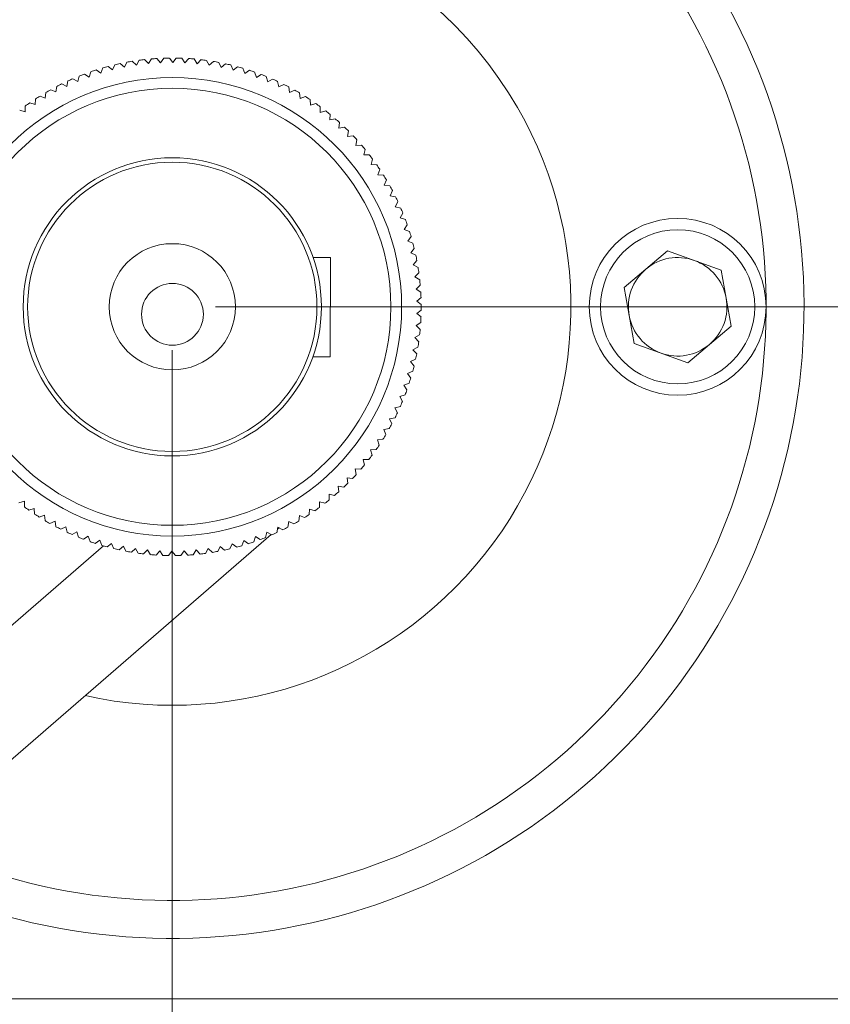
# Paper-space layout 'Sheet1' of a CAD drawing. Header units: millimetres. Extents: x 0 to 4318, y 0 to 2794.
# Tile 3 of 69: x 428 to 570, y 652 to 826. Entities that reach past the tile are written whole.
import ezdxf

# ---------------------------------------------------------------- set-up
doc = ezdxf.new("R2010")
doc.units = ezdxf.units.MM
doc.header["$LTSCALE"] = 5
doc.styles.add('SLDTEXTSTYLE0', font='TXT', dxfattribs={"width": 0.605})
doc.dimstyles.new('SLDDIMSTYLE2', dxfattribs={"dimtxt": 20.546549, "dimasz": 23.8125, "dimexe": 0, "dimexo": 0.0625, "dimgap": 5.136637, "dimtad": 0, "dimtih": 1, "dimtoh": 1, "dimdec": 1, "dimlfac": 0.114286, "dimrnd": 1e-09, "dimzin": 4, "dimdsep": 46, "dimtxsty": 'SLDTEXTSTYLE0', "dimsah": 1, "dimcen": 0.09, "dimadec": 0, "dimazin": 1, "dimtfac": 1, "dimtdec": 3, "dimtmove": 0, "dimatfit": 0, "dimfxl": 1, "dimfrac": 2, "dimtolj": 1, "dimtzin": 12, "dimarcsym": 0})
doc.dimstyles.new('SLDDIMSTYLE6', dxfattribs={"dimtxt": 20.546549, "dimasz": 23.8125, "dimexe": 0, "dimexo": 0.0625, "dimgap": 5.136637, "dimtad": 0, "dimtih": 1, "dimtoh": 1, "dimdec": 1, "dimlfac": 0.114286, "dimrnd": 1e-09, "dimzin": 12, "dimdsep": 46, "dimtxsty": 'SLDTEXTSTYLE0', "dimsah": 1, "dimcen": 0.09, "dimadec": 0, "dimazin": 3, "dimtfac": 1, "dimtdec": 3, "dimtofl": 0, "dimtmove": 0, "dimatfit": 3, "dimfxl": 1, "dimfrac": 2, "dimtolj": 1, "dimtzin": 12, "dimarcsym": 0})

# ---------------------------------------------------------------- blocks, each defined once
blk = doc.blocks.new('_D_9')
at = {"color": 7, "linetype": 'Continuous', "lineweight": 0}
for p, q in [((749.6, 775.12), (749.6, 822.74)), ((462.13, 775.12), (764.84, 775.12)), ((713.14, 687.93), (708.44, 687.93)), ((708.44, 687.93), (708.44, 656.37)), ((786.05, 687.93), (790.76, 687.93)), ((790.76, 687.93), (790.76, 656.37)), ((708.44, 656.37), (713.14, 656.37)), ((790.76, 656.37), (786.05, 656.37)), ((676.51, 608.73), (764.84, 608.73)), ((749.6, 608.73), (749.6, 561.11))]:
    blk.add_line(p, q, dxfattribs=at)
for points in [[(749.6, 775.12), (753.57, 798.93), (745.63, 798.93)], [(749.6, 608.73), (745.63, 584.92), (753.57, 584.92)]]:
    blk.add_solid(points, dxfattribs=at)
at = {"color": 7, "linetype": 'Continuous', "lineweight": 0, "char_height": 21.167, "attachment_point": 1, "style": 'SLDTEXTSTYLE0'}
for s, insert in [('19.0mm', (689.23, 719.92, -5165.27)), ('.75in', (719.02, 683.66, -5165.27))]:
    blk.add_mtext(s, dxfattribs=dict(at, insert=insert))
blk = doc.blocks.new('_D_10')
at = {"color": 7, "linetype": 'Continuous', "lineweight": 0}
for p, q in [((454.51, 767.5), (454.51, 532.39)), ((318.89, 601.11), (318.89, 532.39)), ((318.89, 547.63), (454.51, 547.63)), ((454.51, 547.63), (481.41, 547.63)), ((517.86, 547.63), (513.16, 547.63)), ((513.16, 547.63), (513.16, 516.08)), ((590.77, 547.63), (595.47, 547.63)), ((595.47, 547.63), (595.47, 516.08)), ((513.16, 516.08), (517.86, 516.08)), ((595.47, 516.08), (590.77, 516.08))]:
    blk.add_line(p, q, dxfattribs=at)
for points in [[(318.89, 547.63), (342.7, 543.66), (342.7, 551.6)], [(454.51, 547.63), (430.7, 551.6), (430.7, 543.66)]]:
    blk.add_solid(points, dxfattribs=at)
at = {"color": 7, "linetype": 'Continuous', "lineweight": 0, "char_height": 21.167, "attachment_point": 1, "style": 'SLDTEXTSTYLE0'}
for s, insert in [('15.5mm', (493.95, 579.62, -5165.27)), ('.61in', (523.74, 543.36, -5165.27))]:
    blk.add_mtext(s, dxfattribs=dict(at, insert=insert))

psp = doc.layouts.new('Sheet1')

# ---------------------------------------------------------------- linework, layer by layer
at = {"color": 7, "linetype": 'Continuous', "lineweight": 15}
for p, q in [((445.32, 817.92), (446.08, 817.28)), ((446.08, 817.28), (446.52, 818.16)), ((447.47, 818.33), (448.19, 817.65)), ((448.19, 817.65), (448.68, 818.51)), ((449.63, 818.63), (450.32, 817.91)), ((450.32, 817.91), (450.85, 818.75)), ((451.81, 818.82), (452.45, 818.06)), ((452.45, 818.06), (453.03, 818.87)), ((453.99, 818.9), (454.6, 818.11)), ((454.6, 818.11), (455.21, 818.89)), ((456.17, 818.87), (456.74, 818.06)), ((456.74, 818.06), (457.39, 818.81)), ((458.35, 818.73), (458.88, 817.89)), ((458.88, 817.89), (459.57, 818.61)), ((460.52, 818.49), (461.01, 817.62)), ((461.01, 817.62), (461.73, 818.3)), ((462.67, 818.13), (463.12, 817.24)), ((463.12, 817.24), (463.87, 817.89)), ((439.05, 816.08), (439.89, 815.55)), ((439.89, 815.55), (440.2, 816.49)), ((441.11, 816.8), (441.92, 816.23)), ((441.92, 816.23), (442.28, 817.15)), ((443.2, 817.41), (443.99, 816.8)), ((443.99, 816.8), (444.39, 817.71)), ((464.81, 817.67), (465.21, 816.76)), ((465.21, 816.76), (465.99, 817.37)), ((466.92, 817.11), (467.27, 816.18)), ((467.27, 816.18), (468.08, 816.74)), ((468.99, 816.44), (469.3, 815.49)), ((435.05, 814.33), (435.93, 813.89)), ((435.93, 813.89), (436.15, 814.86)), ((437.02, 815.25), (437.89, 814.77)), ((437.89, 814.77), (438.15, 815.73)), ((469.3, 815.49), (470.14, 816.02)), ((471.04, 815.66), (471.29, 814.7)), ((471.29, 814.7), (472.16, 815.19)), ((473.04, 814.79), (473.25, 813.82)), ((432.17, 811.85), (432.28, 812.83)), ((433.11, 813.31), (434.02, 812.92)), ((434.02, 812.92), (434.19, 813.9)), ((473.25, 813.82), (474.14, 814.26)), ((474.99, 813.82), (475.15, 812.84)), ((475.15, 812.84), (476.06, 813.23)), ((476.89, 812.75), (477.01, 811.76)), ((429.42, 810.99), (430.36, 810.69)), ((430.36, 810.69), (430.43, 811.68)), ((431.24, 812.2), (432.17, 811.85)), ((477.01, 811.76), (477.94, 812.11)), ((478.74, 811.59), (478.8, 810.6)), ((478.8, 810.6), (479.75, 810.9)), ((427.66, 809.7), (428.62, 809.44)), ((428.62, 809.44), (428.64, 810.43)), ((480.53, 810.33), (480.54, 809.34)), ((480.54, 809.34), (481.5, 809.59)), ((482.25, 808.99), (482.22, 808)), ((482.22, 808), (483.19, 808.21)), ((483.91, 807.57), (483.82, 806.58)), ((483.82, 806.58), (484.8, 806.73)), ((485.49, 806.06), (485.35, 805.08)), ((485.35, 805.08), (486.34, 805.19)), ((486.99, 804.48), (486.81, 803.5)), ((486.81, 803.5), (487.8, 803.56)), ((488.42, 802.82), (488.18, 801.86)), ((488.18, 801.86), (489.17, 801.87)), ((489.75, 801.1), (489.47, 800.15)), ((489.47, 800.15), (490.47, 800.11)), ((491.01, 799.31), (490.68, 798.37)), ((490.68, 798.37), (491.67, 798.28)), ((492.17, 797.46), (491.79, 796.54)), ((491.79, 796.54), (492.77, 796.4)), ((493.23, 795.56), (492.81, 794.66)), ((492.81, 794.66), (493.79, 794.47)), ((494.2, 793.6), (493.74, 792.72)), ((493.74, 792.72), (494.7, 792.49)), ((495.08, 791.6), (494.57, 790.75)), ((494.57, 790.75), (495.52, 790.46)), ((495.85, 789.56), (495.3, 788.73)), ((495.3, 788.73), (496.23, 788.4)), ((496.52, 787.48), (495.93, 786.68)), ((495.93, 786.68), (496.84, 786.3)), ((497.08, 785.37), (496.45, 784.6)), ((541.63, 784.96), (533.99, 778.5)), ((541.63, 784.96), (551.05, 781.58)), ((479.25, 783.82), (482.31, 783.81)), ((482.31, 783.81), (482.28, 766.31)), ((496.45, 784.6), (497.35, 784.18)), ((497.54, 783.24), (496.87, 782.5)), ((496.87, 782.5), (497.75, 782.03)), ((552.84, 771.74), (551.05, 781.58)), ((497.89, 781.08), (497.19, 780.38)), ((497.19, 780.38), (498.04, 779.87)), ((498.13, 778.91), (497.4, 778.25)), ((497.4, 778.25), (498.22, 777.69)), ((533.99, 778.5), (535.78, 768.65)), ((498.27, 776.73), (497.5, 776.11)), ((497.5, 776.11), (498.3, 775.51)), ((498.29, 774.55), (497.5, 773.96)), ((497.5, 773.96), (498.26, 773.33)), ((498.21, 772.37), (497.39, 771.82)), ((497.39, 771.82), (498.12, 771.15)), ((552.84, 771.74), (545.2, 765.27)), ((498.02, 770.19), (497.17, 769.69)), ((497.17, 769.69), (497.87, 768.98)), ((497.72, 768.03), (496.84, 767.57)), ((496.84, 767.57), (497.51, 766.83)), ((545.2, 765.27), (535.78, 768.65)), ((479.22, 766.32), (482.28, 766.31)), ((497.31, 765.89), (496.41, 765.47)), ((496.41, 765.47), (497.04, 764.7)), ((496.8, 763.77), (495.88, 763.39)), ((495.88, 763.39), (496.47, 762.59)), ((496.18, 761.67), (495.25, 761.34)), ((495.25, 761.34), (495.79, 760.51)), ((495.46, 759.61), (494.51, 759.33)), ((494.51, 759.33), (495.01, 758.48)), ((494.64, 757.59), (493.67, 757.36)), ((493.67, 757.36), (494.13, 756.48)), ((493.71, 755.61), (492.74, 755.43)), ((492.74, 755.43), (493.15, 754.53)), ((492.69, 753.68), (491.71, 753.55)), ((491.71, 753.55), (492.08, 752.63)), ((491.58, 751.81), (490.59, 751.72)), ((490.59, 751.72), (490.91, 750.78)), ((490.37, 749.99), (489.38, 749.95)), ((489.38, 749.95), (489.65, 749)), ((489.07, 748.23), (488.08, 748.24)), ((488.08, 748.24), (488.31, 747.28)), ((486.22, 744.92), (485.24, 745.03)), ((485.24, 745.03), (485.37, 744.05)), ((487.69, 746.54), (486.7, 746.6)), ((486.7, 746.6), (486.88, 745.63)), ((484.68, 743.38), (483.7, 743.54)), ((483.7, 743.54), (483.78, 742.55)), ((483.06, 741.92), (482.09, 742.13)), ((482.09, 742.13), (482.12, 741.13)), ((428.49, 740.89), (427.53, 740.64)), ((428.5, 739.9), (428.49, 740.89)), ((480.41, 740.79), (480.39, 739.8)), ((481.37, 740.54), (480.41, 740.79)), ((430.22, 739.64), (429.28, 739.34)), ((430.29, 738.65), (430.22, 739.64)), ((432.02, 738.47), (431.09, 738.12)), ((432.13, 737.49), (432.02, 738.47)), ((476.86, 738.38), (476.75, 737.4)), ((477.79, 738.03), (476.86, 738.38)), ((478.67, 739.54), (478.6, 738.55)), ((479.61, 739.24), (478.67, 739.54)), ((433.88, 737.4), (432.97, 737)), ((434.04, 736.42), (433.88, 737.4)), ((435.78, 736.41), (434.89, 735.98)), ((435.99, 735.44), (435.78, 736.41)), ((475.01, 737.32), (474.84, 736.34)), ((475.91, 736.92), (475.01, 737.32)), ((471.89, 735.04), (413.1, 684.13)), ((437.74, 735.53), (436.87, 735.05)), ((437.99, 734.57), (437.74, 735.53)), ((439.73, 734.74), (438.89, 734.22)), ((440.04, 733.8), (439.73, 734.74)), ((469.14, 734.68), (468.83, 733.74)), ((469.98, 734.16), (469.14, 734.68)), ((471.14, 735.46), (470.88, 734.51)), ((472, 734.98), (471.14, 735.46)), ((473.1, 736.34), (472.88, 735.37)), ((473.29, 736.25), (473.03, 736.02)), ((473.98, 735.9), (473.1, 736.34)), ((442.42, 733.04), (420.77, 714.3)), ((441.76, 734.05), (440.95, 733.49)), ((442.11, 733.13), (441.76, 734.05)), ((443.82, 733.47), (443.04, 732.86)), ((444.22, 732.56), (443.82, 733.47)), ((445.91, 732.99), (445.16, 732.34)), ((446.36, 732.1), (445.91, 732.99)), ((462.95, 732.96), (462.51, 732.07)), ((463.7, 732.31), (462.95, 732.96)), ((465.04, 733.43), (464.64, 732.52)), ((465.83, 732.82), (465.04, 733.43)), ((467.11, 734.01), (466.75, 733.08)), ((467.92, 733.44), (467.11, 734.01)), ((448.02, 732.61), (447.3, 731.93)), ((448.51, 731.75), (448.02, 732.61)), ((450.15, 732.34), (449.46, 731.63)), ((450.68, 731.5), (450.15, 732.34)), ((452.29, 732.18), (451.64, 731.43)), ((452.86, 731.36), (452.29, 732.18)), ((454.43, 732.12), (453.82, 731.34)), ((455.04, 731.34), (454.43, 732.12)), ((456.57, 732.17), (456, 731.36)), ((457.22, 731.42), (456.57, 732.17)), ((458.71, 732.33), (458.18, 731.49)), ((459.4, 731.61), (458.71, 732.33)), ((460.84, 732.59), (460.35, 731.72)), ((461.56, 731.9), (460.84, 732.59)), ((341.1, 653.36), (660.14, 653.36))]:
    psp.add_line(p, q, dxfattribs=at)
for centre, radius in [((454.51, 775.12), 40.34), ((454.51, 775.12), 38.45), ((454.51, 775.12), 26.23), ((454.51, 775.12), 25.45), ((543.41, 775.12), 15.56), ((543.41, 775.12), 13.56), ((454.51, 775.12), 11.11), ((454.53, 773.8), 5.44)]:
    psp.add_circle(centre, radius, dxfattribs=at)
for centre, radius, start, end in [((454.51, 775.12), 111.13, 243.3854, 198.2526), ((454.51, 775.12), 104.46, 244.9013, 197.0089), ((454.51, 775.12), 70.12, 30, 184.4268), ((454.51, 775.12), 43.78, 102.1168, 103.3758), ((454.51, 775.12), 43.78, 99.2596, 100.5187), ((454.51, 775.12), 43.78, 96.4025, 97.6615), ((454.51, 775.12), 43.78, 93.5453, 94.8044), ((454.51, 775.12), 43.78, 90.6882, 91.9473), ((454.51, 775.12), 43.78, 87.831, 89.0901), ((454.51, 775.12), 43.78, 84.9739, 86.233), ((454.51, 775.12), 43.78, 82.1168, 83.3758), ((454.51, 775.12), 43.78, 79.2596, 80.5187), ((454.51, 775.12), 43.78, 76.4025, 77.6615), ((454.51, 775.12), 43.78, 110.6882, 111.9473), ((454.51, 775.12), 43.78, 107.831, 109.0901), ((454.51, 775.12), 43.78, 104.9739, 106.233), ((454.51, 775.12), 43.78, 73.5453, 74.8044), ((454.51, 775.12), 43.78, 70.6882, 71.9473), ((454.51, 775.12), 43.78, 116.4025, 117.6615), ((454.51, 775.12), 43.78, 113.5453, 114.8044), ((454.51, 775.12), 43.78, 67.831, 69.0901), ((454.51, 775.12), 43.78, 64.9739, 66.233), ((454.51, 775.12), 43.78, 119.2596, 120.5187), ((454.51, 775.12), 43.78, 62.1168, 63.3758), ((454.51, 775.12), 43.78, 59.2596, 60.5187), ((454.51, 775.12), 43.78, 124.9739, 126.233), ((454.51, 775.12), 43.78, 122.1168, 123.3758), ((454.51, 775.12), 43.78, 56.4025, 57.6615), ((454.51, 775.12), 43.78, 53.5453, 54.8044), ((454.51, 775.12), 70.12, 257.3515, 30), ((454.51, 775.12), 43.78, 50.6882, 51.9473), ((454.51, 775.12), 43.78, 47.831, 49.0901), ((454.51, 775.12), 43.78, 44.9739, 46.233), ((454.51, 775.12), 43.78, 42.1168, 43.3758), ((454.51, 775.12), 43.78, 39.2596, 40.5187), ((454.51, 775.12), 43.78, 36.4025, 37.6615), ((454.51, 775.12), 43.78, 33.5453, 34.8044), ((454.51, 775.12), 43.78, 30.6882, 31.9473), ((454.51, 775.12), 43.78, 27.831, 29.0901), ((454.51, 775.12), 43.78, 24.9739, 26.233), ((454.51, 775.12), 43.78, 22.1168, 23.3758), ((454.51, 775.12), 43.78, 19.2596, 20.5187), ((454.51, 775.12), 43.78, 16.4025, 17.6615), ((454.51, 775.12), 43.78, 13.5453, 14.8044), ((454.51, 775.12), 43.78, 10.6882, 11.9473), ((543.41, 775.12), 8.67, 70.2627, 130.2627), ((543.41, 775.12), 8.67, 10.2627, 70.2627), ((454.51, 775.12), 43.78, 7.831, 9.0901), ((543.41, 775.12), 8.67, 130.2627, 190.2627), ((454.51, 775.12), 43.78, 4.9739, 6.233), ((454.51, 775.12), 43.78, 2.1168, 3.3758), ((543.41, 775.12), 8.67, 310.2627, 10.2627), ((454.51, 775.12), 43.78, 359.2596, 0.5187), ((454.51, 775.12), 43.78, 356.4025, 357.6615), ((543.41, 775.12), 8.67, 190.2627, 250.2627), ((454.51, 775.12), 43.78, 353.5453, 354.8044), ((454.51, 775.12), 43.78, 350.6882, 351.9473), ((543.41, 775.12), 8.67, 250.2627, 310.2627), ((454.51, 775.12), 43.78, 347.831, 349.0901), ((454.51, 775.12), 43.78, 344.9739, 346.233), ((454.51, 775.12), 43.78, 342.1168, 343.3758), ((454.51, 775.12), 43.78, 339.2596, 340.5187), ((454.51, 775.12), 43.78, 336.4025, 337.6615), ((454.51, 775.12), 43.78, 333.5453, 334.8044), ((454.51, 775.12), 43.78, 330.6882, 331.9473), ((454.51, 775.12), 43.78, 327.831, 329.0901), ((454.51, 775.12), 43.78, 324.9739, 326.233), ((454.51, 775.12), 43.78, 322.1168, 323.3758), ((454.51, 775.12), 43.78, 319.2596, 320.5187), ((454.51, 775.12), 43.78, 316.4025, 317.6615), ((454.51, 775.12), 43.78, 313.5453, 314.8044), ((454.51, 775.12), 43.78, 310.6882, 311.9473), ((454.51, 775.12), 43.78, 233.5453, 234.8044), ((454.51, 775.12), 43.78, 307.831, 309.0901), ((454.51, 775.12), 43.78, 236.4025, 237.6615), ((454.51, 775.12), 43.78, 302.1168, 303.3758), ((454.51, 775.12), 43.78, 304.9739, 306.233), ((454.51, 775.12), 43.78, 239.2596, 240.5187), ((454.51, 775.12), 43.78, 242.1168, 243.3758), ((454.51, 775.12), 43.78, 299.2596, 300.5187), ((454.51, 775.12), 43.78, 244.9739, 246.233), ((454.51, 775.12), 43.78, 293.5453, 294.8044), ((454.51, 775.12), 43.78, 296.4025, 297.6615), ((454.51, 775.12), 43.78, 247.831, 249.0901), ((454.51, 775.12), 43.78, 250.6882, 251.9473), ((454.51, 775.12), 43.78, 253.5453, 254.8044), ((454.51, 775.12), 43.78, 284.9739, 286.233), ((454.51, 775.12), 43.78, 287.831, 289.0901), ((454.51, 775.12), 43.78, 290.6882, 291.9473), ((454.51, 775.12), 43.78, 256.4025, 257.6615), ((454.51, 775.12), 43.78, 259.2596, 260.5187), ((454.51, 775.12), 43.78, 262.1168, 263.3758), ((454.51, 775.12), 43.78, 264.9739, 266.233), ((454.51, 775.12), 43.78, 267.831, 269.0901), ((454.51, 775.12), 43.78, 270.6882, 271.9473), ((454.51, 775.12), 43.78, 273.5453, 274.8044), ((454.51, 775.12), 43.78, 276.4025, 277.6615), ((454.51, 775.12), 43.78, 279.2596, 280.5187), ((454.51, 775.12), 43.78, 282.1168, 283.3758)]:
    psp.add_arc(centre, radius, start, end, dxfattribs=at)

# ---------------------------------------------------------------- dimensions: what is measured, and where the dimension line sits
at = {"color": 7, "linetype": 'Continuous', "lineweight": 0}
dim = psp.add_linear_dim(base=(749.6, 775.12), p1=(668.89, 608.73), p2=(454.51, 775.12), angle=90, dimstyle='SLDDIMSTYLE2', dxfattribs=at)
dim.commit()
dim.dimension.update_dxf_attribs({"geometry": '_D_9', "text_midpoint": (749.6, 687.93), "dimtype": 160})
dim = psp.add_linear_dim(base=(454.51, 547.63), p1=(318.89, 608.73), p2=(454.51, 775.12), dimstyle='SLDDIMSTYLE6', dxfattribs=at)
dim.commit()
dim.dimension.update_dxf_attribs({"geometry": '_D_10', "text_midpoint": (554.32, 547.63), "dimtype": 160})

doc.saveas('drawing.dxf')
